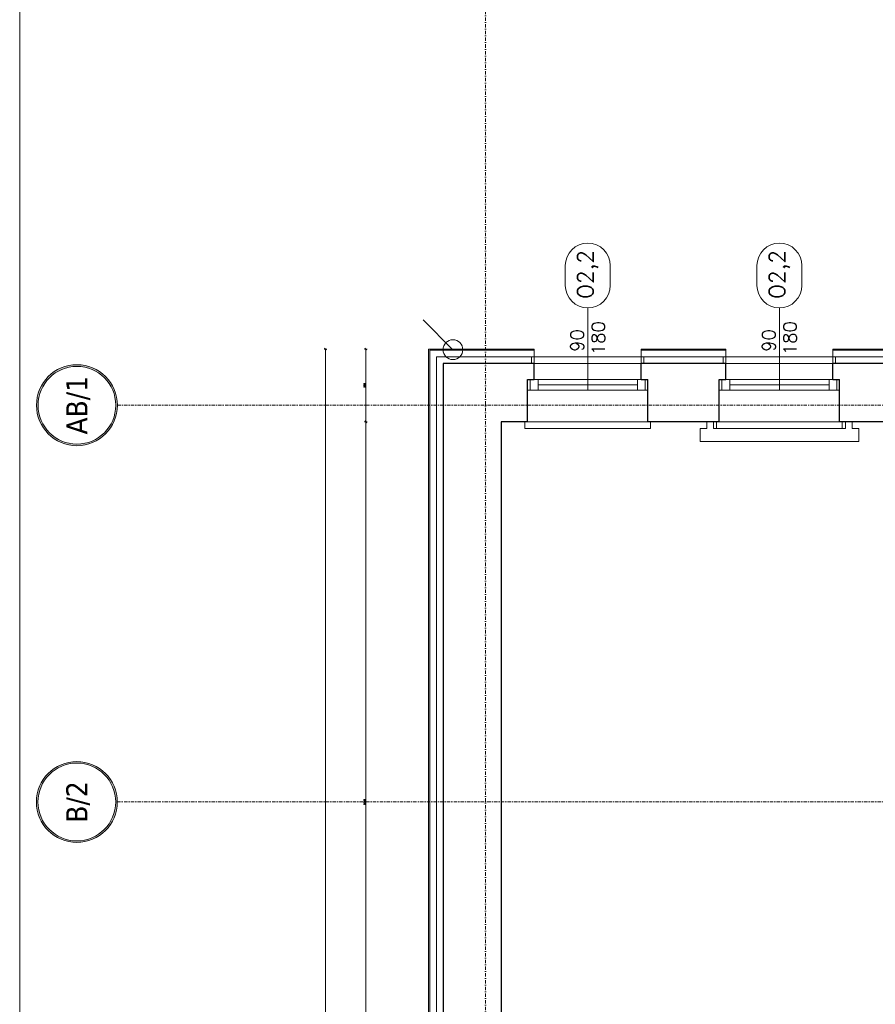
# Model space of a CAD drawing. Header units: millimetres. Extents: x -1893473 to 1546619, y -568027 to 942944.
# Tile 76 of 256: x 132574 to 139047, y -466269 to -458824. Entities that reach past the tile are written whole.
import ezdxf
from ezdxf.enums import TextEntityAlignment as Align

# ---------------------------------------------------------------- set-up
doc = ezdxf.new("R2010")
doc.units = ezdxf.units.MM
doc.header["$LTSCALE"] = 0.2
doc.linetypes.add('DASHDOT', pattern=[25.4, 12.7, -6.35, 0, -6.35])
doc.linetypes.add('HIDDEN', pattern=[9.525, 6.35, -3.175])
doc.layers.get('0').update_dxf_attribs({"lineweight": 0})
for name, color, linetype, lineweight in [('!! 0_ Istn-okna', 6, 'Continuous', 13), ('!! 0_ Istn-sciany', 7, 'Continuous', 30), ('!! 0_ Istn-widok', 1, 'Continuous', 15), ('!! 0_ Opis', 3, 'Continuous', 13), ('!! 0_Istn-cienka', 4, 'Continuous', 9), ('!! 0_Opis_okna', 8, 'Continuous', 15), ('!! 0_Opis_pom', 9, 'Continuous', 13), ('!! 0_Osie', 1, 'DASHDOT', 13), ('!! 1_ tynk zewn  - nowy', 21, 'Continuous', 20), ('!! 1_OPIS POM NOWE', 140, 'Continuous', 5), ('!! 2_ remont Ocieplenie', 4, 'ZIGZAG', 5), ('!! wymiary osi', 250, 'Continuous', 9), ('0-osie-tx', 66, 'Continuous', 9), ('P-Opis nadproża', 150, 'Continuous', 9), ('P-Osie', 1, 'DASHDOT', 18)]:
    doc.layers.add(name, color=color, linetype=linetype, lineweight=lineweight)
for name, color, linetype, lineweight, plot in [('!! 0_Istn-grzejniki', 7, 'Continuous', 0, False), ('!! 0_ramki', 251, 'Continuous', 9, False), ('Powierzchnia', 140, 'Continuous', 5, False)]:
    doc.layers.add(name, color=color, linetype=linetype, lineweight=lineweight, plot=plot)
doc.styles.add('ARCHETYP', font='romans.shx', dxfattribs={"height": 15})
doc.styles.add('ARIAL', font='tahoma.ttf')
doc.styles.add('TAHOMA', font='tahoma.ttf')
doc.styles.add('TXT', font='simplex.shx')
doc.linetypes.add('ZIGZAG', pattern='A,0.00254,-5.08,[131,ltypeshp.shx,S=5.08,R=0,X=-5.08,Y=0],-10.16,[131,ltypeshp.shx,S=5.08,R=180,X=5.08,Y=0],-5.08', length=20.32254)
doc.dimstyles.new('DIM50', dxfattribs={"dimscale": 5, "dimtxt": 2.5, "dimasz": 1.5, "dimexe": 0, "dimexo": 0, "dimgap": 0.5, "dimtad": 1, "dimdec": 4, "dimrnd": 0.5, "dimdsep": 46, "dimtxsty": 'TXT', "dimblk1": 'TICK1', "dimblk2": 'TICK1', "dimsah": 1, "dimcen": 0, "dimse1": 1, "dimse2": 1, "dimclrd": 1, "dimclre": 7, "dimclrt": 9, "dimadec": 0, "dimazin": 0, "dimtfac": 1, "dimtdec": 4, "dimtmove": 2, "dimatfit": 3, "dimldrblk": 'TICK1', "dimfxl": 1, "dimtolj": 1, "dimarcsym": 0})

# ---------------------------------------------------------------- blocks, each defined once
blk = doc.blocks.new('*U12')
h = blk.add_hatch(color=256)
edge = h.paths.add_edge_path()
edge.add_arc((0, 0), 30.6, 0, 360)
edge = h.paths.add_edge_path(flags=17)
edge.add_arc((0, 0), 29.4, 0, 360)
for radius in [30.6, 29.4]:
    blk.add_circle((0, 0), radius)
at = {"style": 'TAHOMA', "flags": 8}
blk.add_attdef('ANSICHTSNUMMER', text='', height=16, dxfattribs=at).set_placement((0, 0), align=Align.MIDDLE_CENTER)
blk = doc.blocks.new('BLOK OSI')
at = {"layer": 'P-Osie'}
for points in [[(48917.71, -193635.47), (48917.71, -195993.95)], [(48639.33, -194402.09), (55424.28, -194402.09)], [(48639.26, -194702.09), (55442.28, -194702.09)]]:
    blk.add_lwpolyline(points, dxfattribs=at)
at = {"layer": '0-osie-tx'}
ref = blk.add_blockref('*U12', (48608.73, -194402.09), dxfattribs=dict(at, rotation=270))
ref.add_attrib('ANSICHTSNUMMER', 'AB/1', dxfattribs={"layer": '0', "height": 16, "rotation": 90, "style": 'TAHOMA', "flags": 8}).set_placement((48608.73, -194402.09), align=Align.MIDDLE_CENTER)
ref = blk.add_blockref('*U12', (48608.66, -194702.09), dxfattribs=dict(at, rotation=270))
ref.add_attrib('ANSICHTSNUMMER', 'B/2', dxfattribs={"layer": '0', "height": 16, "rotation": 90, "style": 'TAHOMA', "flags": 8}).set_placement((48608.66, -194702.09), align=Align.MIDDLE_CENTER)
blk = doc.blocks.new('1_ok-opis')
blk.add_line((0, 111.61), (0, 50))
for points in [[(-17, 128.61), (-17, 143.61)], [(17, 128.61), (17, 143.61)]]:
    blk.add_lwpolyline(points)
for centre, start, end in [((0, 143.61), 0, 180), ((0, 128.61), 180, 0)]:
    blk.add_arc(centre, 17, start, end)
at = {"style": 'ARCHETYP'}
for tag, height, rotation, p in [('NR', 12, 90, (0, 136.9)), ('NR', 12, 270, (0, 136.9)), ('SZEROKOŚĆ', 10, 90, (-8, 78.29)), ('WYSOKOŚĆ', 10, 270, (-8, 78.29)), ('SZEROKOŚĆ', 10, 270, (8, 78.29)), ('WYSOKOŚĆ', 10, 90, (8, 78.29))]:
    blk.add_attdef(tag, text='', height=height, rotation=rotation, dxfattribs=at).set_placement(p, align=Align.MIDDLE)
blk = doc.blocks.new('TICK1')
at = {"color": 2}
blk.add_line((-1, -1), (1, 1), dxfattribs=at)
at = {"color": 0}
for p, q in [((0, 0), (-1, 0)), ((0, -1.4), (0, 1.4))]:
    blk.add_line(p, q, dxfattribs=at)
blk = doc.blocks.new('*D1052')
at = {"layer": '!! wymiary osi', "color": 1, "lineweight": -2, "transparency": 16777216}
blk.add_line((263425.7, -467221.2), (263425.7, -467756.2), dxfattribs=at)
at = {"layer": 'DEFPOINTS', "color": 0, "transparency": 16777216}
for p in [(263899.7, -467213.7), (263425.7, -467763.7), (264449.7, -467763.7)]:
    blk.add_point(p, dxfattribs=at)
at = {"layer": '!! wymiary osi', "color": 1, "lineweight": -2, "transparency": 16777216, "xscale": 7.5, "yscale": 7.5, "zscale": 7.5}
for p, rotation in [((263425.7, -467213.7), 90), ((263425.7, -467763.7), 270)]:
    blk.add_blockref('TICK1', p, dxfattribs=dict(at, rotation=rotation))
at = {"layer": '!! wymiary osi', "color": 9, "transparency": 16777216, "insert": (263417, -467488.7), "char_height": 12.5, "attachment_point": 5, "rotation": 90, "style": 'TXT'}
blk.add_mtext('\\A1;550', dxfattribs=at)
blk = doc.blocks.new('*D1053')
at = {"layer": '!! wymiary osi', "color": 1, "lineweight": -2, "transparency": 16777216}
blk.add_line((263121.2, -467221.2), (263121.2, -480666.2), dxfattribs=at)
at = {"layer": 'DEFPOINTS', "color": 0, "transparency": 16777216}
for p in [(263899.7, -467213.7), (263121.2, -480673.7), (263899.7, -480673.7)]:
    blk.add_point(p, dxfattribs=at)
at = {"layer": '!! wymiary osi', "color": 1, "lineweight": -2, "transparency": 16777216, "xscale": 7.5, "yscale": 7.5, "zscale": 7.5}
for p, rotation in [((263121.2, -467213.7), 90), ((263121.2, -480673.7), 270)]:
    blk.add_blockref('TICK1', p, dxfattribs=dict(at, rotation=rotation))
at = {"layer": '!! wymiary osi', "color": 9, "transparency": 16777216, "insert": (263112.5, -473943.7), "char_height": 12.5, "attachment_point": 5, "rotation": 90, "style": 'TXT'}
blk.add_mtext('\\A1;13460', dxfattribs=at)
blk = doc.blocks.new('*D1054')
at = {"layer": '!! wymiary osi', "color": 1, "lineweight": -2, "transparency": 16777216}
blk.add_line((263425.7, -467771.2), (263425.7, -473506.2), dxfattribs=at)
at = {"layer": 'DEFPOINTS', "color": 0, "transparency": 16777216}
for p in [(264449.7, -467763.7), (263425.7, -473513.7), (265639.7, -473513.7)]:
    blk.add_point(p, dxfattribs=at)
at = {"layer": '!! wymiary osi', "color": 1, "lineweight": -2, "transparency": 16777216, "xscale": 7.5, "yscale": 7.5, "zscale": 7.5}
for p, rotation in [((263425.7, -467763.7), 90), ((263425.7, -473513.7), 270)]:
    blk.add_blockref('TICK1', p, dxfattribs=dict(at, rotation=rotation))
at = {"layer": '!! wymiary osi', "color": 9, "transparency": 16777216, "insert": (263417, -470638.7), "char_height": 12.5, "attachment_point": 5, "rotation": 90, "style": 'TXT'}
blk.add_mtext('\\A1;5750', dxfattribs=at)
blk = doc.blocks.new('*D1058')
at = {"layer": '!! wymiary osi', "color": 1, "lineweight": -2, "transparency": 16777216}
blk.add_line((263907.2, -461593.9), (291632.2, -461593.9), dxfattribs=at)
at = {"layer": 'DEFPOINTS', "color": 0, "transparency": 16777216}
for p in [(291639.7, -461593.9), (263899.7, -466759), (291639.7, -466759)]:
    blk.add_point(p, dxfattribs=at)
at = {"layer": '!! wymiary osi', "color": 1, "lineweight": -2, "transparency": 16777216, "xscale": 7.5, "yscale": 7.5, "zscale": 7.5, "rotation": 180}
blk.add_blockref('TICK1', (263899.7, -461593.9), dxfattribs=at)
at = {"layer": '!! wymiary osi', "color": 1, "lineweight": -2, "transparency": 16777216, "xscale": 7.5, "yscale": 7.5, "zscale": 7.5}
blk.add_blockref('TICK1', (291639.7, -461593.9), dxfattribs=at)
at = {"layer": '!! wymiary osi', "color": 9, "transparency": 16777216, "insert": (277769.7, -461585.1), "char_height": 12.5, "attachment_point": 5, "style": 'TXT'}
blk.add_mtext('\\A1;27740', dxfattribs=at)
blk = doc.blocks.new('*D1063')
at = {"layer": '!! wymiary osi', "color": 1, "lineweight": -2, "transparency": 16777216}
blk.add_line((263907.2, -461900.1), (264442.2, -461900.1), dxfattribs=at)
at = {"layer": 'DEFPOINTS', "color": 0, "transparency": 16777216}
for p in [(264449.7, -461900.1), (263899.7, -467213.7), (264449.7, -467751.2)]:
    blk.add_point(p, dxfattribs=at)
at = {"layer": '!! wymiary osi', "color": 1, "lineweight": -2, "transparency": 16777216, "xscale": 7.5, "yscale": 7.5, "zscale": 7.5, "rotation": 180}
blk.add_blockref('TICK1', (263899.7, -461900.1), dxfattribs=at)
at = {"layer": '!! wymiary osi', "color": 1, "lineweight": -2, "transparency": 16777216, "xscale": 7.5, "yscale": 7.5, "zscale": 7.5}
blk.add_blockref('TICK1', (264449.7, -461900.1), dxfattribs=at)
at = {"layer": '!! wymiary osi', "color": 9, "transparency": 16777216, "insert": (264174.7, -461891.3), "char_height": 12.5, "attachment_point": 5, "style": 'TXT'}
blk.add_mtext('\\A1;550', dxfattribs=at)
blk = doc.blocks.new('*D1064')
at = {"layer": '!! wymiary osi', "color": 1, "lineweight": -2, "transparency": 16777216}
blk.add_line((264457.2, -461900.1), (271762.2, -461900.1), dxfattribs=at)
at = {"layer": 'DEFPOINTS', "color": 0, "transparency": 16777216}
for p in [(271769.7, -461900.1), (264449.7, -467751.2), (271769.7, -467763.7)]:
    blk.add_point(p, dxfattribs=at)
at = {"layer": '!! wymiary osi', "color": 1, "lineweight": -2, "transparency": 16777216, "xscale": 7.5, "yscale": 7.5, "zscale": 7.5, "rotation": 180}
blk.add_blockref('TICK1', (264449.7, -461900.1), dxfattribs=at)
at = {"layer": '!! wymiary osi', "color": 1, "lineweight": -2, "transparency": 16777216, "xscale": 7.5, "yscale": 7.5, "zscale": 7.5}
blk.add_blockref('TICK1', (271769.7, -461900.1), dxfattribs=at)
at = {"layer": '!! wymiary osi', "color": 9, "transparency": 16777216, "insert": (268109.7, -461891.3), "char_height": 12.5, "attachment_point": 5, "style": 'TXT'}
blk.add_mtext('\\A1;7320', dxfattribs=at)
blk = doc.blocks.new('A$C2EB40A8D')
at = {"layer": '!! 0_ Istn-okna'}
for points in [[(-27251.12989, 32857.51397), (-26341.12989, 32857.51397)], [(-25801.12989, 32857.51397), (-24891.12989, 32857.51397)], [(-27251.12989, 32777.51397), (-26341.12989, 32777.51397)], [(-27171.12989, 32817.51397), (-26421.12989, 32817.51397)], [(-25801.12989, 32777.51397), (-24891.12989, 32777.51397)], [(-25721.12989, 32817.51397), (-24971.12989, 32817.51397)]]:
    blk.add_lwpolyline(points, dxfattribs=at)
for points in [[(-27231.12989, 32857.51397), (-27171.12989, 32857.51397), (-27171.12989, 32777.51397), (-27231.12989, 32777.51397)], [(-26421.12989, 32857.51397), (-26361.12989, 32857.51397), (-26361.12989, 32777.51397), (-26421.12989, 32777.51397)], [(-25781.12989, 32857.51397), (-25721.12989, 32857.51397), (-25721.12989, 32777.51397), (-25781.12989, 32777.51397)], [(-24971.12989, 32857.51397), (-24911.12989, 32857.51397), (-24911.12989, 32777.51397), (-24971.12989, 32777.51397)]]:
    blk.add_lwpolyline(points, close=True, dxfattribs=at)
at = {"layer": '!! 0_ Istn-sciany'}
for p, q in [((-27891.12989, 32977.51397), (-27891.12989, 19737.51397)), ((-27451.12989, 32537.51397), (-27451.12989, 26967.51397))]:
    blk.add_line(p, q, dxfattribs=at)
for points in [[(-27201.12989, 32977.51397), (-27891.12989, 32977.51397)], [(-27201.12989, 32857.51397), (-27201.12989, 32977.51397)], [(-25751.12989, 32977.51397), (-26391.12989, 32977.51397)], [(-26391.12989, 32857.51397), (-26391.12989, 32977.51397)], [(-25751.12989, 32857.51397), (-25751.12989, 32977.51397)], [(-24201.12989, 32977.51397), (-24941.12989, 32977.51397)], [(-24941.12989, 32857.51397), (-24941.12989, 32977.51397)], [(-27251.12989, 32857.51397), (-27201.12989, 32857.51397)], [(-27251.12989, 32537.51397), (-27251.12989, 32857.51397)], [(-26391.12989, 32857.51397), (-26341.12989, 32857.51397)], [(-26341.12989, 32537.51397), (-26341.12989, 32857.51397)], [(-25801.12989, 32857.51397), (-25751.12989, 32857.51397)], [(-25801.12989, 32537.51397), (-25801.12989, 32857.51397)], [(-24941.12989, 32857.51397), (-24891.12989, 32857.51397)], [(-24891.12989, 32537.51397), (-24891.12989, 32857.51397)], [(-27251.12989, 32537.51397), (-27451.12989, 32537.51397)], [(-25801.12989, 32537.51397), (-26341.12989, 32537.51397)], [(-24251.12989, 32537.51397), (-24891.12989, 32537.51397)]]:
    blk.add_lwpolyline(points, dxfattribs=at)
at = {"layer": '!! 0_ Istn-widok'}
for points in [[(-26371.12989, 33027.51397), (-27221.12989, 33027.51397)], [(-27221.12989, 32977.51397), (-27221.12989, 33027.51397)], [(-26371.12989, 32977.51397), (-26371.12989, 33027.51397)], [(-24921.12989, 33027.51397), (-25771.12989, 33027.51397)], [(-25771.12989, 32977.51397), (-25771.12989, 33027.51397)], [(-24921.12989, 32977.51397), (-24921.12989, 33027.51397)], [(-27271.12989, 32537.51397), (-27271.12989, 32487.51397)], [(-26321.12989, 32537.51397), (-26321.12989, 32487.51397)], [(-25821.12989, 32537.51397), (-25821.12989, 32487.51397)], [(-24871.12989, 32537.51397), (-24871.12989, 32487.51397)], [(-27271.12989, 32487.51397), (-26321.12989, 32487.51397)], [(-25821.12989, 32487.51397), (-24871.12989, 32487.51397)]]:
    blk.add_lwpolyline(points, dxfattribs=at)
blk.add_circle((-27816.12989, 33082.51397), 75, dxfattribs=at)
at = {"layer": '!! 0_ Opis'}
blk.add_lwpolyline([(-28042.50188, 33308.88595), (-27816.12989, 33082.51397)], dxfattribs=at)
at = {"layer": '!! 0_Istn-cienka', "linetype": 'HIDDEN', "ltscale": 2}
for points in [[(-26391.12989, 32977.51397), (-27201.12989, 32977.51397)], [(-24941.12989, 32977.51397), (-25751.12989, 32977.51397)], [(-27251.12989, 32537.51397), (-26341.12989, 32537.51397)], [(-25801.12989, 32537.51397), (-24891.12989, 32537.51397)]]:
    blk.add_lwpolyline(points, dxfattribs=at)
at = {"layer": '!! 0_Istn-grzejniki'}
blk.add_lwpolyline([(-24796.12989, 32537.51397), (-24796.12989, 32487.51397), (-24746.12989, 32487.51397), (-24746.12989, 32387.51397), (-25946.12989, 32387.51397), (-25946.12989, 32487.51397), (-25896.12989, 32487.51397), (-25896.12989, 32537.51397), (-25846.12989, 32537.51397), (-25846.12989, 32487.51397), (-24846.12989, 32487.51397), (-24846.12989, 32537.51397)], close=True, dxfattribs=at)
at = {"layer": '!! 0_ramki'}
blk.add_lwpolyline([(-31093.9525, 43157.63294), (10906.0475, 43157.63294), (10906.0475, 13457.63294), (-31093.9525, 13457.63294)], close=True, dxfattribs=at)
at = {"layer": '!! 1_ tynk zewn  - nowy'}
for points in [[(-27201.12989, 19627.51397), (-28001.12989, 19627.51397), (-28001.12989, 33087.51397), (-27201.12989, 33087.51397)], [(-27201.12989, 19637.51397), (-27991.12989, 19637.51397), (-27991.12989, 33077.51397), (-27201.12989, 33077.51397)], [(-27201.12989, 32977.51397), (-27201.12989, 33087.51397)], [(-26391.12989, 33087.51397), (-25751.12989, 33087.51397)], [(-26391.12989, 32977.51397), (-26391.12989, 33087.51397)], [(-26391.12989, 33077.51397), (-25751.12989, 33077.51397)], [(-25751.12989, 32977.51397), (-25751.12989, 33087.51397)], [(-24941.12989, 33087.51397), (-24201.12989, 33087.51397)], [(-24941.12989, 32977.51397), (-24941.12989, 33087.51397)], [(-24941.12989, 33077.51397), (-24201.12989, 33077.51397)]]:
    blk.add_lwpolyline(points, dxfattribs=at)
at = {"layer": '!! 2_ remont Ocieplenie', "linetype": 'ZIGZAG', "ltscale": 0.75}
for points in [[(-27201.12989, 19687.51397), (-27941.12989, 19687.51397), (-27941.12989, 33027.51397), (-27201.12989, 33027.51397)], [(-26391.12989, 33027.51397), (-25751.12989, 33027.51397)], [(-24941.12989, 33027.51397), (-24201.12989, 33027.51397)]]:
    blk.add_lwpolyline(points, dxfattribs=at)
at = {"layer": 'Powierzchnia'}
blk.add_lwpolyline([(-27451.12989, 32537.51397), (-20131.12989, 32537.51397), (-20131.12989, 26787.51397), (-20501.12989, 26787.51397), (-20501.12989, 26967.51397), (-21371.12989, 26967.51397), (-21371.12989, 26787.51397), (-21761.12989, 26787.51397), (-21761.12989, 26967.51397), (-22381.12989, 26967.51397), (-22381.12989, 26787.51397), (-26261.12989, 26787.51397), (-26261.12989, 26967.51397), (-27451.12989, 26967.51397)], close=True, dxfattribs=at)
at = {"layer": '!! 0_Opis_okna'}
ref = blk.add_blockref('1_ok-opis', (-26796.12989, 32282.25236), dxfattribs=dict(at, xscale=10, yscale=10, zscale=10))
ref.add_attrib('WYSOKOŚĆ', '180', dxfattribs={"layer": '0', "height": 100, "rotation": 90, "style": 'ARCHETYP'}).set_placement((-26716.12989, 33169.45645), align=Align.MIDDLE)
ref.add_attrib('SZEROKOŚĆ', '90', dxfattribs={"layer": '0', "height": 100, "rotation": 90, "style": 'ARCHETYP'}).set_placement((-26876.12989, 33151.72191), align=Align.MIDDLE)
ref.add_attrib('NR', 'O2,2', dxfattribs={"layer": '0', "height": 120, "rotation": 90, "style": 'ARCHETYP'}).set_placement((-26796.12989, 33651.26682), align=Align.MIDDLE)
ref = blk.add_blockref('1_ok-opis', (-25346.12989, 32282.25236), dxfattribs=dict(at, xscale=10, yscale=10, zscale=10))
ref.add_attrib('WYSOKOŚĆ', '180', dxfattribs={"layer": '0', "height": 100, "rotation": 90, "style": 'ARCHETYP'}).set_placement((-25266.12989, 33169.45645), align=Align.MIDDLE)
ref.add_attrib('SZEROKOŚĆ', '90', dxfattribs={"layer": '0', "height": 100, "rotation": 90, "style": 'ARCHETYP'}).set_placement((-25426.12989, 33151.72191), align=Align.MIDDLE)
ref.add_attrib('NR', 'O2,2', dxfattribs={"layer": '0', "height": 120, "rotation": 90, "style": 'ARCHETYP'}).set_placement((-25346.12989, 33651.26682), align=Align.MIDDLE)
at = {"layer": '!! 0_Osie', "xscale": 10, "yscale": 10, "zscale": 10}
blk.add_blockref('BLOK OSI', (-516748.24414, 1976683.397), dxfattribs=at)
at = {"layer": '!! 0_Opis_pom', "ltscale": 0.7, "style": 'ARIAL'}
for tag, p in [('B1,21', (-891.77727, 31796.97458)), ('A1,16', (-13651.31084, 31587.95236)), ('B1,19', (-5798.61305, 31587.22944)), ('B1/17', (-9701.43347, 31565.05244)), ('1,22', (4526.58954, 31507.65132)), ('1,23', (10805.41388, 31565.05244)), ('A1,1', (-16866.13618, 31459.3792)), ('B1,18', (-7791.62894, 31330.08444)), ('B1,20', (-2961.4347, 31167.05787)), ('A1,6', (-19287.17717, 30923.71998)), ('B1,1', (14135.63445, 30913.92963)), ('B1,3', (17346.74696, 30023.81022)), ('B1,4', (29817.71501, 29157.67457)), ('A1,5', (-23454.5385, 28820.77901)), ('A1,2', (-17502.57721, 28602.57524)), ('B1,2D', (2616.16402, 28559.52261)), ('A1,15', (-13651.31084, 28261.46046)), ('B1,4', (29883.58177, 28158.35876)), ('B1,2B', (18801.54781, 27650.12382)), ('B1,2A', (13086.7373, 27376.04393)), ('A1,3', (-16846.27912, 25980.40356)), ('B1,8', (9089.53994, 25356.27639)), ('B1,6', (31915.87888, 23754.79829)), ('A1,4', (-24010.17576, 23559.17399)), ('B1,14', (-11621.32288, 23261.44183)), ('B1,13', (-3080.55208, 22924.09997)), ('B1,10', (3982.60923, 22874.21277)), ('B1,5', (29245.49088, 22896.69268)), ('B1,9', (5634.43488, 22623.92098)), ('B1,2C', (13327.26639, 22378.5328)), ('B1,7', (16398.41175, 22348.28836)), ('B1,11', (5553.20442, 20939.83877)), ('B1,12', (3693.27174, 20628.72148)), ('C1,3', (5969.08376, 16336.01084)), ('C1,2', (11955.93711, 11671.55655)), ('C1,1', (15659.17205, 11415.94196)), ('C1,4', (5140.00888, 9205.5831)), ('C1,5', (5680.4486, 6154.54995)), ('C1,10', (16327.05085, 6080.66085)), ('C1,9', (16526.57171, 3173.45283)), ('C1,6', (6367.37903, 2771.84181)), ('D0,18', (-1981.87701, -110.73158)), ('D0,7', (-13531.42299, -1159.67649)), ('C1,7', (7275.77161, -1303.00991)), ('D0,17', (2064.87671, -1345.69113)), ('D0,3', (-9324.21674, -1442.63631)), ('D0,6', (-17529.61851, -1957.37463)), ('D0,10', (-21369.4432, -2140.60378)), ('D,09', (-12990.08379, -2746.32902)), ('D0,2', (-5516.19514, -3101.87722)), ('D0,16', (2266.73061, -3284.15369)), ('D0,8', (-14357.79539, -3567.69719)), ('D0,5', (-10461.54478, -3629.26575)), ('D0,4', (-8396.53404, -4353.7937)), ('D0,15', (1974.41895, -5205.84774)), ('D0,1', (-5633.49598, -5662.48534)), ('D0,11', (-23334.09291, -6045.78706)), ('D0,12', (-22436.85763, -9302.9678)), ('D0,13', (-22436.85763, -11581.16526)), ('D0,14', (-13645.94445, -11884.57769))]:
    blk.add_attdef(tag, text='', height=119.68, dxfattribs=at).set_placement(p, align=Align.MIDDLE_CENTER)
at = {"layer": '!! 1_OPIS POM NOWE', "style": 'ARIAL'}
for tag, p in [('C1.7A', (7769.3756, 685.765)), ('C1.7C', (7655.80151, -2045.04756)), ('C1.8B', (10935.93068, -2107.41983)), ('C1.8A', (13897.39715, -2120.69016)), ('C1.7B', (8274.43201, -3270.18959)), ('E1.2', (16701.02923, -5331.07351)), ('E1.5E', (21974.23379, -5463.99012)), ('E1.5D', (24989.27391, -5785.36474)), ('E1.1', (8357.81567, -5851.01076)), ('E1.5C', (25222.53959, -6394.64172)), ('E1.5B', (27694.70831, -7009.86571)), ('E1.6', (5279.46063, -8141.28746)), ('E1.5A', (25547.9555, -8495.18994)), ('E1.5G', (23977.19473, -9792.46695)), ('E1.5F', (22414.7084, -9822.66389)), ('E1,4', (13935.69867, -10458.20073)), ('E1.5L', (28030.8296, -11267.7725)), ('E1.3', (5639.18862, -11994.01941)), ('E1.5H', (23988.49716, -12231.38049)), ('E1.5K', (27714.73934, -12977.98364)), ('E1.5I', (22290.68736, -13989.9049)), ('E1.5J', (27095.71534, -16088.17469))]:
    blk.add_attdef(tag, text='', height=119.68, dxfattribs=at).set_placement(p, align=Align.MIDDLE_CENTER)
at = {"layer": '!! wymiary osi'}
for base, p1, p2, picture, middle in [((-261.12989, 38707.37327), (-28001.12989, 33542.25442), (-261.12989, 33542.25442), '*D1058', (-14131.12989, 38716.12327)), ((-27451.12989, 38401.19929), (-28001.12989, 33087.51397), (-27451.12989, 32550.01397), '*D1063', (-27726.12989, 38409.94929)), ((-20131.12989, 38401.19929), (-27451.12989, 32550.01397), (-20131.12989, 32537.51397), '*D1064', (-23791.12989, 38409.94929))]:
    dim = blk.add_linear_dim(base=base, p1=p1, p2=p2, dimstyle='DIM50', dxfattribs=at)
    dim.commit()
    dim.dimension.update_dxf_attribs({"geometry": picture, "text_midpoint": middle, "insert": (-291900.79406, 500301.26018)})
for base, p1, p2, picture, middle in [((-28779.54519, 19627.51397), (-28001.12989, 33087.51397), (-28001.12989, 19627.51397), '*D1053', (-28788.29519, 26357.51397)), ((-28475.05602, 32537.51397), (-28001.12989, 33087.51397), (-27451.12989, 32537.51397), '*D1052', (-28483.80602, 32812.51397)), ((-28475.05602, 26787.51397), (-27451.12989, 32537.51397), (-26261.12989, 26787.51397), '*D1054', (-28483.80602, 29662.51397))]:
    dim = blk.add_linear_dim(base=base, p1=p1, p2=p2, angle=90, dimstyle='DIM50', dxfattribs=at)
    dim.commit()
    dim.dimension.update_dxf_attribs({"geometry": picture, "text_midpoint": middle, "insert": (-291900.79406, 500301.26018)})

msp = doc.modelspace()

# ---------------------------------------------------------------- block references
at = {"layer": 'P-Opis nadproża', "color": 4}
msp.add_blockref('A$C2EB40A8D', (163667.94092, -494401.63474), dxfattribs=at)

doc.saveas('drawing.dxf')
